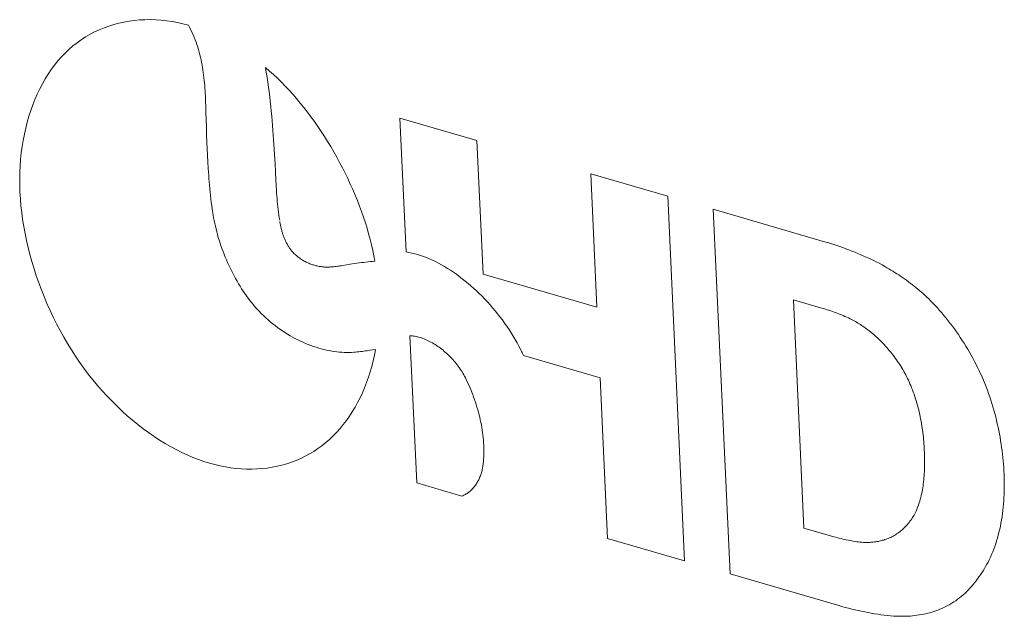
# Model space of a CAD drawing. Header units: millimetres. Extents: x 3925 to 5043, y -86 to 778.
# Tile 246 of 256: x 4898.64 to 4901.35, y 109.98 to 111.62. Entities that reach past the tile are written whole.
import ezdxf

# ---------------------------------------------------------------- set-up
doc = ezdxf.new("R2010")
doc.units = ezdxf.units.MM
doc.header["$LTSCALE"] = 46.255
doc.layers.add('H30K-IO-LABEDXF_CONTINUOUS_LINE', color=7, linetype='CONTINUOUS')

msp = doc.modelspace()

# ---------------------------------------------------------------- linework, layer by layer
at = {"layer": 'H30K-IO-LABEDXF_CONTINUOUS_LINE', "color": 7, "linetype": 'Continuous', "lineweight": 0}
for p, q in [((4899.1487, 111.3829), (4899.1482, 111.3973)), ((4899.1491, 111.3685), (4899.1487, 111.3829)), ((4899.1501, 111.3257), (4899.1491, 111.3685)), ((4899.8945, 111.2889), (4899.6825, 111.3506)), ((4899.6825, 111.3506), (4899.6995, 110.9825)), ((4899.1504, 111.3116), (4899.1501, 111.3257)), ((4899.1509, 111.2976), (4899.1504, 111.3116)), ((4899.3333, 111.317), (4899.3351, 111.2907)), ((4899.3351, 111.2907), (4899.3368, 111.2643)), ((4899.9114, 110.9214), (4899.8945, 111.2889)), ((4899.3368, 111.2643), (4899.339, 111.225)), ((4899.1555, 111.2123), (4899.1544, 111.2308)), ((4899.339, 111.225), (4899.3413, 111.1809)), ((4899.1567, 111.1938), (4899.1555, 111.2123)), ((4900.4195, 111.1362), (4900.2075, 111.1978)), ((4900.2075, 111.1978), (4900.2245, 110.8304)), ((4899.3413, 111.1809), (4899.3421, 111.1662)), ((4899.3421, 111.1662), (4899.343, 111.1514)), ((4900.4657, 110.1321), (4900.4195, 111.1362)), ((4900.5908, 110.0957), (4900.5446, 111.0998)), ((4899.5254, 110.9452), (4899.546, 110.9485)), ((4900.2245, 110.8304), (4899.9114, 110.9214)), ((4900.8334, 110.8308), (4900.7652, 110.8507)), ((4900.7652, 110.8507), (4900.7942, 110.2221)), ((4899.7101, 110.7518), (4899.7287, 110.3465)), ((4899.6144, 110.7141), (4899.6011, 110.7119)), ((4900.0173, 110.7085), (4900.0186, 110.7058)), ((4900.0186, 110.7058), (4900.0199, 110.7031)), ((4900.0225, 110.6976), (4900.2334, 110.6362)), ((4900.2334, 110.6362), (4900.2538, 110.1938)), ((4899.7287, 110.3465), (4899.8534, 110.3102)), ((4900.7942, 110.2221), (4900.867, 110.201)), ((4900.2538, 110.1938), (4900.4657, 110.1321)), ((4900.867, 110.201), (4900.8767, 110.1982)), ((4900.8897, 110.0088), (4900.5908, 110.0957))]:
    msp.add_line(p, q, dxfattribs=at)
for points in [[(4899.1008, 111.6064), (4899.0858, 111.6104), (4899.0707, 111.6138), (4899.0556, 111.6167), (4899.0406, 111.6189), (4899.0256, 111.6205), (4899.0107, 111.6215), (4898.9959, 111.622), (4898.9811, 111.6218), (4898.9665, 111.6211), (4898.952, 111.6197), (4898.9377, 111.6178), (4898.9235, 111.6153), (4898.9095, 111.6122), (4898.8957, 111.6086), (4898.8821, 111.6043), (4898.8687, 111.5995), (4898.8556, 111.5941), (4898.8428, 111.5881), (4898.8302, 111.5816), (4898.8179, 111.5744), (4898.8059, 111.5667), (4898.7943, 111.5585), (4898.783, 111.5496), (4898.7721, 111.5402), (4898.7615, 111.5302), (4898.7514, 111.5197), (4898.7416, 111.5086), (4898.7323, 111.497), (4898.7233, 111.4849), (4898.7148, 111.4722), (4898.7067, 111.4592), (4898.699, 111.4456), (4898.6917, 111.4317), (4898.6849, 111.4173), (4898.6785, 111.4025), (4898.6725, 111.3874), (4898.667, 111.3719), (4898.6619, 111.356), (4898.6573, 111.3399), (4898.6531, 111.3235), (4898.6494, 111.3067), (4898.6462, 111.2897), (4898.6434, 111.2725), (4898.6411, 111.2551), (4898.6392, 111.2374), (4898.6379, 111.2196), (4898.637, 111.2016), (4898.6366, 111.1835), (4898.6367, 111.1653), (4898.6373, 111.1469)], [(4899.1482, 111.3973), (4899.1479, 111.4045), (4899.1475, 111.4117), (4899.1471, 111.4189), (4899.1467, 111.4261), (4899.1462, 111.4333), (4899.1456, 111.4405), (4899.145, 111.4477), (4899.1443, 111.4548), (4899.1435, 111.462), (4899.1427, 111.4691), (4899.1417, 111.4763), (4899.1407, 111.4834), (4899.1396, 111.4905), (4899.1383, 111.4976), (4899.137, 111.5046), (4899.1355, 111.5117), (4899.134, 111.5187), (4899.1323, 111.5256), (4899.1305, 111.5326), (4899.1285, 111.5395), (4899.1265, 111.5464), (4899.1242, 111.5532), (4899.1219, 111.56), (4899.1194, 111.5668), (4899.1167, 111.5735), (4899.1139, 111.5802), (4899.1109, 111.5868), (4899.1077, 111.5934), (4899.1043, 111.5999), (4899.1008, 111.6064)], [(4899.6135, 110.9568), (4899.6108, 110.9717), (4899.6078, 110.9867), (4899.6044, 111.0018), (4899.6006, 111.017), (4899.5966, 111.0322), (4899.5922, 111.0475), (4899.5875, 111.0628), (4899.5824, 111.0781), (4899.5771, 111.0934), (4899.5715, 111.1086), (4899.5656, 111.1239), (4899.5594, 111.1391), (4899.553, 111.1543), (4899.5462, 111.1694), (4899.5393, 111.1845), (4899.532, 111.1994), (4899.5246, 111.2143), (4899.5168, 111.229), (4899.5089, 111.2436), (4899.5007, 111.2581), (4899.4924, 111.2724), (4899.4838, 111.2866), (4899.475, 111.3005), (4899.466, 111.3143), (4899.4568, 111.3279), (4899.4475, 111.3413), (4899.4379, 111.3545), (4899.4282, 111.3674), (4899.4184, 111.38), (4899.4084, 111.3924), (4899.3982, 111.4045), (4899.388, 111.4164), (4899.3776, 111.4279), (4899.367, 111.4391), (4899.3564, 111.45), (4899.3456, 111.4605), (4899.3348, 111.4707), (4899.3238, 111.4805), (4899.3128, 111.49)], [(4899.3128, 111.49), (4899.3151, 111.4766), (4899.3173, 111.4632), (4899.3193, 111.4498), (4899.3212, 111.4365), (4899.3229, 111.4231), (4899.3246, 111.4098), (4899.3261, 111.3965), (4899.3275, 111.3832), (4899.3288, 111.37), (4899.3301, 111.3567), (4899.3312, 111.3435), (4899.3323, 111.3302), (4899.3333, 111.317)], [(4899.1544, 111.2308), (4899.1515, 111.2838), (4899.1512, 111.2907), (4899.1509, 111.2976)], [(4899.1664, 111.1006), (4899.165, 111.11), (4899.1638, 111.1194), (4899.1626, 111.1287), (4899.1615, 111.1381), (4899.1606, 111.1474), (4899.1597, 111.1567), (4899.1588, 111.166), (4899.158, 111.1753), (4899.1573, 111.1845), (4899.1567, 111.1938)], [(4898.6373, 111.1469), (4898.6384, 111.1284), (4898.64, 111.1096), (4898.6421, 111.0907), (4898.6447, 111.0717), (4898.6478, 111.0525), (4898.6513, 111.0333), (4898.6553, 111.0139), (4898.6598, 110.9946), (4898.6648, 110.9752), (4898.6702, 110.9557), (4898.676, 110.9363), (4898.6823, 110.917), (4898.689, 110.8977), (4898.6962, 110.8784), (4898.7038, 110.8593), (4898.7117, 110.8403), (4898.7202, 110.8215), (4898.729, 110.8028), (4898.7382, 110.7843), (4898.7478, 110.7661), (4898.7577, 110.748), (4898.7681, 110.7303), (4898.7788, 110.7128), (4898.7899, 110.6956), (4898.8014, 110.6788), (4898.8132, 110.6623), (4898.8254, 110.6462), (4898.8379, 110.6304), (4898.8507, 110.615), (4898.8637, 110.6001), (4898.8771, 110.5855), (4898.8906, 110.5713), (4898.9045, 110.5576), (4898.9185, 110.5443), (4898.9327, 110.5315), (4898.9472, 110.5191), (4898.9618, 110.5072), (4898.9765, 110.4958), (4898.9913, 110.4849), (4899.0063, 110.4745), (4899.0214, 110.4646), (4899.0365, 110.4553), (4899.0517, 110.4464), (4899.067, 110.4382), (4899.0823, 110.4305), (4899.0975, 110.4234), (4899.1128, 110.4168), (4899.1281, 110.4109), (4899.1433, 110.4056), (4899.1584, 110.4009)], [(4899.343, 111.1514), (4899.3435, 111.144), (4899.344, 111.1366), (4899.3446, 111.1292), (4899.3453, 111.1218), (4899.346, 111.1144), (4899.3468, 111.107), (4899.3476, 111.0995), (4899.3485, 111.0921), (4899.3495, 111.0846), (4899.3506, 111.0771), (4899.3518, 111.0696)], [(4899.295, 110.8194), (4899.2898, 110.8249), (4899.2848, 110.8306), (4899.2798, 110.8365), (4899.2749, 110.8425), (4899.27, 110.8486), (4899.2653, 110.8548), (4899.2606, 110.8612), (4899.256, 110.8677), (4899.2515, 110.8744), (4899.2471, 110.8811), (4899.2428, 110.888), (4899.2386, 110.8949), (4899.2345, 110.9019), (4899.2305, 110.9091), (4899.2265, 110.9163), (4899.2227, 110.9236), (4899.219, 110.9309), (4899.2154, 110.9383), (4899.2119, 110.9458), (4899.2085, 110.9533), (4899.2052, 110.9609), (4899.202, 110.9685), (4899.1989, 110.9762), (4899.196, 110.9839), (4899.1931, 110.9916), (4899.1904, 110.9993), (4899.1878, 111.007), (4899.1853, 111.0148), (4899.183, 111.0225), (4899.1808, 111.0303), (4899.1787, 111.038), (4899.1767, 111.0457), (4899.1749, 111.0534), (4899.1732, 111.061), (4899.1717, 111.0686), (4899.1702, 111.0762), (4899.169, 111.0837), (4899.1664, 111.1006)], [(4900.5446, 111.0998), (4900.851, 111.0106), (4900.8594, 111.0081), (4900.8677, 111.0055), (4900.876, 111.0029), (4900.8843, 111.0001), (4900.8927, 110.9973), (4900.901, 110.9944), (4900.9094, 110.9914), (4900.9177, 110.9883), (4900.926, 110.985), (4900.9344, 110.9817), (4900.9427, 110.9783), (4900.951, 110.9748), (4900.9593, 110.9711), (4900.9676, 110.9674), (4900.9759, 110.9635), (4900.9842, 110.9595), (4900.9925, 110.9553), (4901.0007, 110.9511), (4901.0089, 110.9467), (4901.0171, 110.9421)], [(4899.3522, 111.066), (4899.3526, 111.0638), (4899.3529, 111.0617), (4899.3533, 111.0595), (4899.3537, 111.0573), (4899.3541, 111.0551), (4899.3546, 111.0529), (4899.3551, 111.0507), (4899.3556, 111.0484), (4899.3561, 111.0462), (4899.3567, 111.0439), (4899.3573, 111.0417), (4899.3579, 111.0394), (4899.3586, 111.0372), (4899.3593, 111.0349), (4899.36, 111.0327), (4899.3608, 111.0304), (4899.3615, 111.0282), (4899.3623, 111.026), (4899.3632, 111.0238), (4899.364, 111.0216), (4899.3649, 111.0194), (4899.3659, 111.0172), (4899.3668, 111.015), (4899.3678, 111.0129), (4899.3688, 111.0108), (4899.3698, 111.0087), (4899.3709, 111.0066), (4899.372, 111.0045), (4899.3731, 111.0025), (4899.3743, 111.0005), (4899.3755, 110.9985), (4899.3767, 110.9966), (4899.3779, 110.9947), (4899.3792, 110.9928), (4899.3805, 110.991), (4899.3818, 110.9892), (4899.3832, 110.9874), (4899.3845, 110.9857), (4899.386, 110.984), (4899.3874, 110.9824), (4899.3889, 110.9808)], [(4899.3889, 110.9808), (4899.391, 110.9786), (4899.3932, 110.9764), (4899.3954, 110.9743), (4899.3977, 110.9723), (4899.4, 110.9704), (4899.4023, 110.9685), (4899.4046, 110.9667), (4899.407, 110.965), (4899.4094, 110.9633), (4899.4119, 110.9617), (4899.4143, 110.9602), (4899.4168, 110.9587), (4899.4193, 110.9573), (4899.4218, 110.9559), (4899.4243, 110.9547), (4899.4268, 110.9534), (4899.4294, 110.9523), (4899.4319, 110.9511), (4899.4345, 110.9501), (4899.4371, 110.9491), (4899.4396, 110.9482), (4899.4422, 110.9473), (4899.4448, 110.9465), (4899.4474, 110.9457), (4899.45, 110.945), (4899.4526, 110.9444), (4899.4552, 110.9438), (4899.4577, 110.9432), (4899.4603, 110.9427), (4899.4629, 110.9423), (4899.4654, 110.9419), (4899.468, 110.9416), (4899.4705, 110.9413), (4899.473, 110.9411), (4899.4755, 110.9409), (4899.478, 110.9408), (4899.4804, 110.9407), (4899.4829, 110.9407), (4899.4853, 110.9407), (4899.4877, 110.9407), (4899.49, 110.9409), (4899.4923, 110.941)], [(4899.6995, 110.9825), (4899.7073, 110.9812), (4899.7152, 110.9795), (4899.7232, 110.9776), (4899.7312, 110.9753), (4899.7393, 110.9728), (4899.7475, 110.9699), (4899.7556, 110.9668), (4899.7639, 110.9634), (4899.7721, 110.9597), (4899.7803, 110.9557), (4899.7886, 110.9514), (4899.7968, 110.9469), (4899.8051, 110.9422), (4899.8133, 110.9372), (4899.8215, 110.9319), (4899.8297, 110.9265), (4899.8379, 110.9208), (4899.846, 110.9148), (4899.8541, 110.9087), (4899.8621, 110.9024), (4899.87, 110.8958), (4899.8779, 110.8891), (4899.8857, 110.8821), (4899.8934, 110.875), (4899.901, 110.8677), (4899.9086, 110.8603), (4899.916, 110.8527), (4899.9233, 110.8449), (4899.9305, 110.837), (4899.9376, 110.8289), (4899.9445, 110.8207), (4899.9513, 110.8124), (4899.9579, 110.8039), (4899.9644, 110.7953), (4899.9707, 110.7867), (4899.9769, 110.7779), (4899.9828, 110.769), (4899.9886, 110.76), (4899.9942, 110.7509), (4899.9996, 110.7418), (4900.0048, 110.7326), (4900.0098, 110.7233), (4900.0153, 110.7126)], [(4899.546, 110.9485), (4899.5581, 110.9504), (4899.5642, 110.9513), (4899.5703, 110.9522), (4899.5765, 110.953), (4899.5826, 110.9538), (4899.5888, 110.9545), (4899.5949, 110.9551), (4899.6011, 110.9557), (4899.6073, 110.9563), (4899.6135, 110.9568)], [(4899.4923, 110.941), (4899.4961, 110.9413), (4899.4998, 110.9417), (4899.5034, 110.9421), (4899.5071, 110.9425), (4899.5108, 110.943), (4899.5144, 110.9435), (4899.5181, 110.9441), (4899.5217, 110.9446), (4899.5254, 110.9452)], [(4901.0171, 110.9421), (4901.0225, 110.939), (4901.0279, 110.9358), (4901.0333, 110.9326), (4901.0387, 110.9293), (4901.0441, 110.926), (4901.0495, 110.9226), (4901.0549, 110.9191), (4901.0602, 110.9155), (4901.0656, 110.9119), (4901.0709, 110.9082), (4901.0762, 110.9044), (4901.0815, 110.9005), (4901.0867, 110.8966), (4901.092, 110.8926), (4901.0972, 110.8885), (4901.1023, 110.8844), (4901.1075, 110.8801), (4901.1126, 110.8758), (4901.1176, 110.8714), (4901.1227, 110.8669), (4901.1276, 110.8623), (4901.1326, 110.8577), (4901.1375, 110.8529), (4901.1423, 110.8481)], [(4901.1423, 110.8481), (4901.1486, 110.8417), (4901.1549, 110.8351), (4901.1611, 110.8284), (4901.1672, 110.8216), (4901.1732, 110.8146), (4901.1792, 110.8076), (4901.1851, 110.8004), (4901.191, 110.793), (4901.1967, 110.7856), (4901.2024, 110.7781), (4901.208, 110.7705), (4901.2135, 110.7627), (4901.2189, 110.7549), (4901.2243, 110.747), (4901.2295, 110.739), (4901.2346, 110.731), (4901.2397, 110.7228), (4901.2446, 110.7146), (4901.2495, 110.7063), (4901.2542, 110.698), (4901.2588, 110.6896), (4901.2633, 110.6811), (4901.2677, 110.6726), (4901.272, 110.6641), (4901.2762, 110.6555), (4901.2802, 110.6469), (4901.2841, 110.6382)], [(4899.5562, 110.7063), (4899.5497, 110.7058), (4899.5431, 110.7056), (4899.5364, 110.7056), (4899.5296, 110.7058), (4899.5228, 110.7061), (4899.5159, 110.7067), (4899.509, 110.7074), (4899.502, 110.7083), (4899.495, 110.7094), (4899.4879, 110.7107), (4899.4807, 110.7122), (4899.4736, 110.7139), (4899.4664, 110.7157), (4899.4592, 110.7177), (4899.452, 110.7199), (4899.4448, 110.7223), (4899.4376, 110.7249), (4899.4304, 110.7277), (4899.4232, 110.7306), (4899.416, 110.7337), (4899.4088, 110.737), (4899.4016, 110.7405), (4899.3945, 110.7441), (4899.3874, 110.7479), (4899.3804, 110.7519), (4899.3734, 110.7561), (4899.3664, 110.7604), (4899.3595, 110.765), (4899.3527, 110.7696), (4899.3459, 110.7745), (4899.3393, 110.7795), (4899.3327, 110.7847), (4899.3261, 110.7901), (4899.3197, 110.7956), (4899.3134, 110.8013), (4899.3071, 110.8072), (4899.301, 110.8132), (4899.295, 110.8194)], [(4900.9217, 110.7982), (4900.9168, 110.8006), (4900.9119, 110.8028), (4900.907, 110.805), (4900.9021, 110.8071), (4900.8972, 110.8092), (4900.8923, 110.8111), (4900.8874, 110.813), (4900.8825, 110.8149), (4900.8776, 110.8166), (4900.8727, 110.8184), (4900.8678, 110.8201), (4900.8629, 110.8217), (4900.858, 110.8233), (4900.853, 110.8248), (4900.8481, 110.8264), (4900.8432, 110.8279), (4900.8334, 110.8308)], [(4900.9892, 110.7523), (4900.986, 110.755), (4900.9827, 110.7578), (4900.9795, 110.7605), (4900.9762, 110.7631), (4900.9729, 110.7657), (4900.9695, 110.7682), (4900.9662, 110.7707), (4900.9628, 110.7732), (4900.9595, 110.7756), (4900.9561, 110.7779), (4900.9527, 110.7802), (4900.9493, 110.7824), (4900.9458, 110.7846), (4900.9424, 110.7867), (4900.939, 110.7888), (4900.9355, 110.7908), (4900.9321, 110.7927), (4900.9286, 110.7946), (4900.9251, 110.7965), (4900.9217, 110.7982)], [(4899.8627, 110.636), (4899.8606, 110.6401), (4899.8584, 110.6442), (4899.8561, 110.6482), (4899.8537, 110.6522), (4899.8512, 110.6562), (4899.8486, 110.6601), (4899.8459, 110.664), (4899.8432, 110.6678), (4899.8403, 110.6715), (4899.8374, 110.6752), (4899.8344, 110.6789), (4899.8313, 110.6825), (4899.8282, 110.686), (4899.825, 110.6894), (4899.8218, 110.6928), (4899.8185, 110.6961), (4899.8151, 110.6994), (4899.8117, 110.7025), (4899.8082, 110.7056), (4899.8047, 110.7087), (4899.8012, 110.7116), (4899.7976, 110.7144), (4899.794, 110.7172), (4899.7904, 110.7199), (4899.7867, 110.7225), (4899.783, 110.725), (4899.7793, 110.7274), (4899.7756, 110.7297), (4899.7719, 110.7319), (4899.7681, 110.734), (4899.7644, 110.736), (4899.7607, 110.7379), (4899.7569, 110.7396), (4899.7532, 110.7413), (4899.7495, 110.7429), (4899.7458, 110.7443), (4899.7421, 110.7456), (4899.7384, 110.7468), (4899.7347, 110.7479), (4899.7311, 110.7489), (4899.7275, 110.7497), (4899.7239, 110.7504), (4899.7204, 110.7509), (4899.7169, 110.7514), (4899.7135, 110.7517), (4899.7101, 110.7518)], [(4901.0879, 110.6147), (4901.0858, 110.6196), (4901.0836, 110.6245), (4901.0814, 110.6295), (4901.079, 110.6343), (4901.0766, 110.6392), (4901.0741, 110.644), (4901.0715, 110.6488), (4901.0689, 110.6535), (4901.0661, 110.6583), (4901.0634, 110.6629), (4901.0605, 110.6676), (4901.0576, 110.6722), (4901.0546, 110.6767), (4901.0515, 110.6812), (4901.0484, 110.6857), (4901.0453, 110.6901), (4901.0421, 110.6944), (4901.0388, 110.6988), (4901.0355, 110.703), (4901.0322, 110.7072), (4901.0288, 110.7113), (4901.0253, 110.7154), (4901.0218, 110.7194), (4901.0183, 110.7233), (4901.0148, 110.7272), (4901.0112, 110.731), (4901.0076, 110.7347), (4901.004, 110.7384), (4901.0003, 110.742), (4900.9966, 110.7455), (4900.9929, 110.7489), (4900.9892, 110.7523)], [(4899.1584, 110.4009), (4899.1731, 110.3969), (4899.1877, 110.3934), (4899.2024, 110.3906), (4899.217, 110.3882), (4899.2315, 110.3865), (4899.246, 110.3853), (4899.2605, 110.3846), (4899.2748, 110.3845), (4899.289, 110.3849), (4899.3031, 110.3859), (4899.3171, 110.3875), (4899.3309, 110.3896), (4899.3445, 110.3922), (4899.358, 110.3954), (4899.3712, 110.3992), (4899.3843, 110.4035), (4899.3971, 110.4083), (4899.4097, 110.4137), (4899.422, 110.4197), (4899.434, 110.4262), (4899.4458, 110.4332), (4899.4572, 110.4408), (4899.4682, 110.4488), (4899.4788, 110.4573), (4899.4891, 110.4664), (4899.4991, 110.4759), (4899.5087, 110.4858), (4899.518, 110.4963), (4899.5269, 110.5071), (4899.5355, 110.5184), (4899.5438, 110.5302), (4899.5517, 110.5423), (4899.5592, 110.5548), (4899.5663, 110.5677), (4899.5731, 110.581), (4899.5794, 110.5946), (4899.5854, 110.6085), (4899.5909, 110.6227), (4899.5961, 110.6373), (4899.6008, 110.6522), (4899.6051, 110.6673), (4899.609, 110.6827), (4899.6125, 110.6983), (4899.6155, 110.7142)], [(4899.6011, 110.7119), (4899.5922, 110.7105), (4899.5877, 110.7099), (4899.5832, 110.7092), (4899.5788, 110.7086), (4899.5743, 110.7081), (4899.5698, 110.7076), (4899.5653, 110.7071), (4899.5607, 110.7066), (4899.5562, 110.7063)], [(4900.0153, 110.7126), (4900.0159, 110.7112), (4900.0166, 110.7099), (4900.0173, 110.7085)], [(4900.0199, 110.7031), (4900.0218, 110.699), (4900.0225, 110.6976)], [(4899.9098, 110.3869), (4899.9108, 110.3929), (4899.9117, 110.399), (4899.9124, 110.4052), (4899.9129, 110.4114), (4899.9134, 110.4178), (4899.9137, 110.4242), (4899.9138, 110.4307), (4899.9138, 110.4373), (4899.9137, 110.444), (4899.9134, 110.4507), (4899.913, 110.4575), (4899.9125, 110.4643), (4899.9118, 110.4711), (4899.911, 110.4781), (4899.9101, 110.485), (4899.9091, 110.492), (4899.9079, 110.499), (4899.9066, 110.506), (4899.9053, 110.513), (4899.9038, 110.52), (4899.9021, 110.5271), (4899.9004, 110.5341), (4899.8986, 110.5411), (4899.8966, 110.5481), (4899.8946, 110.5551), (4899.8924, 110.5621), (4899.8902, 110.5691), (4899.8879, 110.576), (4899.8854, 110.5829), (4899.8829, 110.5897), (4899.8803, 110.5965), (4899.8776, 110.6033), (4899.8748, 110.6099), (4899.8719, 110.6166), (4899.8689, 110.6231), (4899.8659, 110.6296), (4899.8627, 110.636)], [(4901.2841, 110.6382), (4901.2879, 110.6293), (4901.2917, 110.6203), (4901.2952, 110.6113), (4901.2987, 110.6022), (4901.302, 110.5931), (4901.3052, 110.5839), (4901.3082, 110.5747), (4901.3112, 110.5655), (4901.314, 110.5562), (4901.3166, 110.5469), (4901.3192, 110.5376), (4901.3216, 110.5282), (4901.3239, 110.5189), (4901.326, 110.5095), (4901.3281, 110.5001), (4901.33, 110.4908), (4901.3318, 110.4814), (4901.3335, 110.472), (4901.3351, 110.4627), (4901.3365, 110.4534), (4901.3379, 110.444), (4901.3391, 110.4348), (4901.3402, 110.4255), (4901.3412, 110.4163), (4901.3421, 110.4071), (4901.3429, 110.3979), (4901.3436, 110.3888), (4901.3442, 110.3798), (4901.3446, 110.3708)], [(4901.1253, 110.4365), (4901.125, 110.4425), (4901.1247, 110.4486), (4901.1243, 110.4546), (4901.1238, 110.4607), (4901.1232, 110.4668), (4901.1226, 110.4729), (4901.1219, 110.4791), (4901.1212, 110.4853), (4901.1204, 110.4914), (4901.1195, 110.4976), (4901.1185, 110.5039), (4901.1175, 110.5101), (4901.1164, 110.5163), (4901.1152, 110.5225), (4901.114, 110.5288), (4901.1127, 110.535), (4901.1113, 110.5412), (4901.1098, 110.5474), (4901.1082, 110.5536), (4901.1066, 110.5598), (4901.1048, 110.566), (4901.103, 110.5722), (4901.1011, 110.5783), (4901.0992, 110.5844), (4901.0971, 110.5905), (4901.0949, 110.5966), (4901.0927, 110.6027), (4901.0903, 110.6087), (4901.0879, 110.6147)], [(4901.106, 110.2768), (4901.1078, 110.2816), (4901.1095, 110.2864), (4901.1111, 110.2913), (4901.1127, 110.2962), (4901.1141, 110.3013), (4901.1154, 110.3064), (4901.1167, 110.3116), (4901.1178, 110.3168), (4901.1189, 110.3222), (4901.1199, 110.3275), (4901.1208, 110.3329), (4901.1217, 110.3384), (4901.1224, 110.344), (4901.1231, 110.3495), (4901.1237, 110.3551), (4901.1242, 110.3608), (4901.1247, 110.3665), (4901.1251, 110.3722), (4901.1254, 110.378), (4901.1257, 110.3838), (4901.1259, 110.3896), (4901.126, 110.3954), (4901.1261, 110.4012), (4901.1261, 110.4071), (4901.126, 110.413), (4901.1259, 110.4189), (4901.1258, 110.4248), (4901.1256, 110.4306), (4901.1253, 110.4365)], [(4899.8534, 110.3102), (4899.8558, 110.3112), (4899.8581, 110.3123), (4899.8604, 110.3135), (4899.8627, 110.3147), (4899.8649, 110.316), (4899.8672, 110.3175), (4899.8693, 110.3189), (4899.8714, 110.3205), (4899.8735, 110.3222), (4899.8756, 110.3239), (4899.8776, 110.3257), (4899.8796, 110.3276), (4899.8815, 110.3295), (4899.8834, 110.3315), (4899.8852, 110.3336), (4899.887, 110.3358), (4899.8887, 110.338), (4899.8904, 110.3403), (4899.892, 110.3426), (4899.8936, 110.345), (4899.8951, 110.3474), (4899.8965, 110.35), (4899.8979, 110.3525), (4899.8993, 110.3551), (4899.9006, 110.3578), (4899.9018, 110.3605), (4899.9029, 110.3633), (4899.904, 110.3661), (4899.9051, 110.3689), (4899.906, 110.3718), (4899.9069, 110.3748), (4899.9077, 110.3778), (4899.9085, 110.3808), (4899.9092, 110.3838), (4899.9098, 110.3869)], [(4901.3446, 110.3708), (4901.345, 110.3615), (4901.3452, 110.3523), (4901.3453, 110.3431), (4901.3453, 110.3339), (4901.3451, 110.3247), (4901.3448, 110.3156), (4901.3444, 110.3065), (4901.3438, 110.2975), (4901.3431, 110.2885), (4901.3423, 110.2796), (4901.3413, 110.2707), (4901.3402, 110.2619), (4901.339, 110.2532), (4901.3376, 110.2446), (4901.3361, 110.236), (4901.3344, 110.2276), (4901.3327, 110.2192), (4901.3307, 110.2109), (4901.3287, 110.2028), (4901.3264, 110.1947), (4901.3241, 110.1868), (4901.3216, 110.1789), (4901.319, 110.1713), (4901.3162, 110.1637), (4901.3133, 110.1563), (4901.3102, 110.149), (4901.307, 110.1418), (4901.3036, 110.1348)], [(4901.0259, 110.1934), (4901.0293, 110.1949), (4901.0327, 110.1965), (4901.0361, 110.1982), (4901.0394, 110.2), (4901.0427, 110.2019), (4901.0459, 110.2039), (4901.0491, 110.2059), (4901.0522, 110.2081), (4901.0553, 110.2104), (4901.0584, 110.2127), (4901.0614, 110.2151), (4901.0643, 110.2177), (4901.0672, 110.2203), (4901.0701, 110.2229), (4901.0729, 110.2257), (4901.0756, 110.2286), (4901.0782, 110.2315), (4901.0808, 110.2345), (4901.0833, 110.2376), (4901.0858, 110.2408), (4901.0882, 110.2441), (4901.0905, 110.2474), (4901.0927, 110.2508), (4901.0948, 110.2543), (4901.0969, 110.2579), (4901.0989, 110.2616), (4901.1008, 110.2653), (4901.1026, 110.2691), (4901.1044, 110.2729), (4901.106, 110.2768)], [(4900.8767, 110.1982), (4900.8816, 110.1969), (4900.8864, 110.1956), (4900.8913, 110.1943), (4900.8961, 110.1931), (4900.9009, 110.1919), (4900.9058, 110.1908), (4900.9106, 110.1897), (4900.9154, 110.1887), (4900.9202, 110.1877), (4900.925, 110.1868), (4900.9298, 110.186), (4900.9346, 110.1852), (4900.9393, 110.1846), (4900.9441, 110.184), (4900.9488, 110.1835), (4900.9535, 110.1831), (4900.9582, 110.1828)], [(4900.9582, 110.1828), (4900.9616, 110.1827), (4900.965, 110.1826), (4900.9684, 110.1826), (4900.9717, 110.1827), (4900.9751, 110.1828), (4900.9784, 110.183), (4900.9817, 110.1833), (4900.985, 110.1836), (4900.9883, 110.184), (4900.9915, 110.1845), (4900.9948, 110.185), (4900.998, 110.1855), (4901.0012, 110.1862), (4901.0043, 110.1869), (4901.0075, 110.1876), (4901.0106, 110.1885), (4901.0137, 110.1893), (4901.0168, 110.1903), (4901.0199, 110.1913), (4901.0229, 110.1923), (4901.0259, 110.1934)], [(4901.3036, 110.1348), (4901.3005, 110.1286), (4901.2972, 110.1225), (4901.2939, 110.1164), (4901.2904, 110.1104), (4901.2868, 110.1045), (4901.2832, 110.0987), (4901.2794, 110.0931), (4901.2756, 110.0875), (4901.2716, 110.082), (4901.2675, 110.0766), (4901.2634, 110.0714), (4901.2591, 110.0662), (4901.2548, 110.0612), (4901.2503, 110.0563), (4901.2458, 110.0516), (4901.2412, 110.0469), (4901.2365, 110.0424), (4901.2317, 110.0381), (4901.2268, 110.0339), (4901.2218, 110.0298), (4901.2167, 110.026), (4901.2116, 110.0222), (4901.2064, 110.0186), (4901.201, 110.0152), (4901.1956, 110.012), (4901.1902, 110.0089), (4901.1846, 110.006), (4901.179, 110.0033)], [(4901.0499, 109.9795), (4901.0412, 109.98), (4901.0324, 109.9807), (4901.0236, 109.9815), (4901.0148, 109.9824), (4901.006, 109.9836), (4900.9971, 109.9848), (4900.9882, 109.9862), (4900.9793, 109.9877), (4900.9704, 109.9894), (4900.9615, 109.9911), (4900.9525, 109.993), (4900.9436, 109.995), (4900.9346, 109.9971), (4900.9256, 109.9993), (4900.9166, 110.0015), (4900.9076, 110.0039), (4900.8987, 110.0063), (4900.8897, 110.0088)], [(4901.179, 110.0033), (4901.1736, 110.0009), (4901.1682, 109.9986), (4901.1627, 109.9964), (4901.1572, 109.9944), (4901.1516, 109.9925), (4901.146, 109.9907), (4901.1403, 109.9891), (4901.1345, 109.9876), (4901.1287, 109.9862), (4901.1229, 109.9849), (4901.117, 109.9838), (4901.111, 109.9828), (4901.1051, 109.9819), (4901.099, 109.9811), (4901.093, 109.9805), (4901.0869, 109.98), (4901.0808, 109.9796), (4901.0747, 109.9793), (4901.0685, 109.9792), (4901.0623, 109.9792), (4901.0561, 109.9793), (4901.0499, 109.9795)]]:
    msp.add_lwpolyline(points, dxfattribs=at)

doc.saveas('drawing.dxf')
